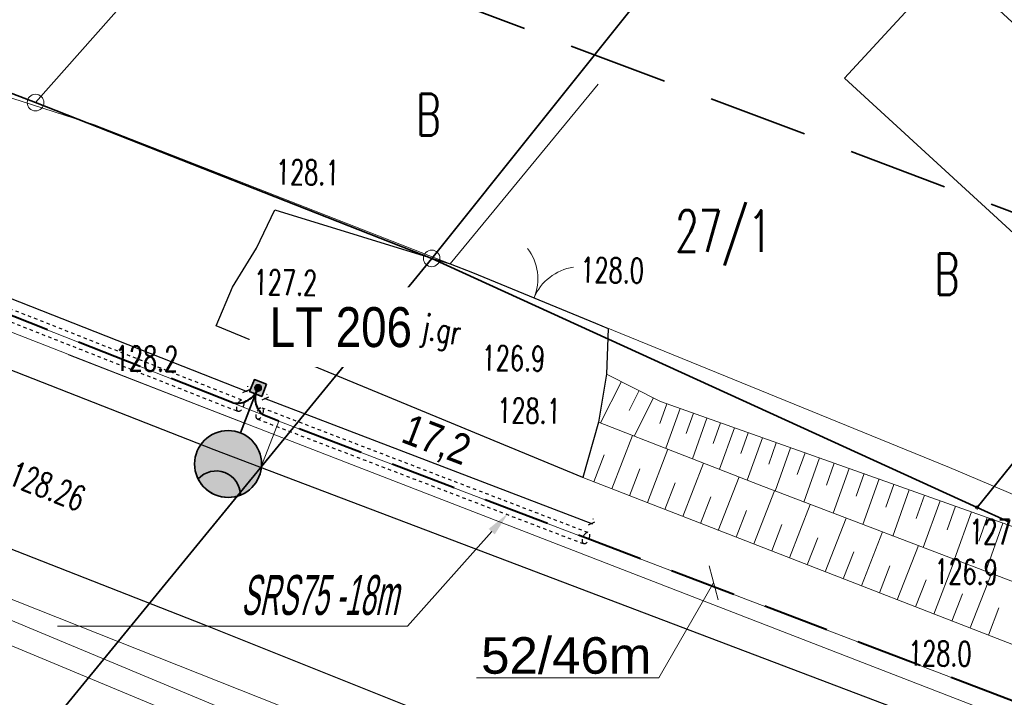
# Model space of a CAD drawing. Header units: metres. Extents: x 0 to 6497944, y 0 to 5963356.
# Tile 87 of 197: x 6496980 to 6497010, y 5963118 to 5963139. Entities that reach past the tile are written whole.
import ezdxf
from ezdxf import colors
from ezdxf.entities.mleader import LeaderData, LeaderLine
from ezdxf.math import Vec2, Vec3

# ---------------------------------------------------------------- set-up
doc = ezdxf.new("R2010")
doc.units = ezdxf.units.M
doc.header["$MEASUREMENT"] = 0
for name, pattern in [('DASHED', [19.05, 12.7, -6.35]), ('HIDDEN', [0.375, 0.25, -0.125]), ('L_0_04', [1.5, 1, -0.5])]:
    doc.linetypes.add(name, pattern=pattern)
doc.layers.get('0').update_dxf_attribs({"color": 8, "linetype": 'CONTINUOUS', "lineweight": 13})
doc.layers.get('DEFPOINTS').update_dxf_attribs({"linetype": 'CONTINUOUS', "lineweight": 0, "true_color": 0xffffff})
for name, color, linetype, lineweight in [('000_INNE__NIEZYDENTYFIKOWANE_', 8, 'CONTINUOUS', 13), ('210_OZNACZENIE_UzYTKU', 8, 'CONTINUOUS', 13), ('211_NR_DZIAlKI', 7, 'CONTINUOUS', 25), ('218_GRANICA_UzYTKU', 8, 'CONTINUOUS', 13), ('219_LINIA_GRANICY', 3, 'CONTINUOUS', 35), ('BRAMA__LINIA_', 8, 'CONTINUOUS', 13), ('brama__linia____symbol', 8, 'CONTINUOUS', 13), ('E_proj_opisy_ośw', 1, 'CONTINUOUS', 13), ('E_proj_opisy_ośw.', 7, 'CONTINUOUS', 13), ('E_proj_osłona r.', 140, 'L_0_04', 30), ('E_proj_osłona r. opis_obw. 200', 166, 'CONTINUOUS', 9), ('E_proj_ośw_latarnia', 1, 'CONTINUOUS', 35), ('E_proj_ośw_linia_obw. 200', 1, 'L_0_04', 40), ('INNA_BUDOWLA__POWIERZCHNIA_', 8, 'CONTINUOUS', 13), ('JEZDNIA__POWIERZCHNIA_', 8, 'CONTINUOUS', 25), ('JEZDNIA__POWIERZCHNIA__ATR17', 8, 'CONTINUOUS', 13), ('KRAWezNIK__LINIA_', 8, 'CONTINUOUS', 25), ('OGRODZENIE_TRWAlE__LINIA_', 8, 'CONTINUOUS', 13), ('PRZEWoD_KANALIZACYJNY__LINIA_', 36, 'CONTINUOUS', 13), ('PRZEWoD_TELEKOMUNIKACYJNY__LINIA_', 30, 'CONTINUOUS', 13), ('PRZEWoD_WODOCIaGOWY__LINIA_', 5, 'CONTINUOUS', 13), ('PUNKT_WYSOKOsCIOWY_NATURALNY_ATR2', 8, 'CONTINUOUS', 13), ('PUNKT_WYSOKOsCIOWY_SZTUCZNY_ATR2', 8, 'CONTINUOUS', 13), ('SKARPA_NIEUMOCNIONA__POWIERZCHNIA_', 8, 'CONTINUOUS', 13), ('ZAKRES', 190, 'L_0_04', 35)]:
    doc.layers.add(name, color=color, linetype=linetype, lineweight=lineweight)
doc.layers.add('E_pomocnicza', color=3, linetype='CONTINUOUS', lineweight=13, plot=False)
doc.styles.add('Andy', font='arial.ttf', dxfattribs={"height": 2})
doc.styles.add('Annotative', font='simplex.shx')
doc.styles.add('Narrow', font='ARIALN.TTF', dxfattribs={"height": 2})
doc.styles.get("Standard").update_dxf_attribs({"font": 'simplex.shx'})
doc.dimstyles.new('wymiary', dxfattribs={"dimtxt": 0.65, "dimasz": 0.25, "dimexe": 0.25, "dimexo": 1, "dimgap": 0.1, "dimtad": 1, "dimzin": 1, "dimtxsty": 'Annotative', "dimblk": 'OBLIQUE', "dimcen": 0.0025, "dimdle": 0.05, "dimadec": 0, "dimazin": 0, "dimtfac": 1, "dimtmove": 0, "dimatfit": 3, "dimldrblk": 'NONE', "dimfxl": 1, "dimarcsym": 0})

# ---------------------------------------------------------------- blocks, each defined once
blk = doc.blocks.new('GRO')
at = {"color": 0, "linetype": 'Continuous', "lineweight": 13}
blk.add_circle((0, 0), 0.1, dxfattribs=at)
blk = doc.blocks.new('GRT')
at = {"color": 0, "linetype": 'Continuous', "lineweight": 18}
blk.add_circle((0, 0), 0.5, dxfattribs=at)
blk = doc.blocks.new('A$C5E955987')
at = {"layer": 'E_proj_ośw_latarnia', "true_color": 0xffffff}
h = blk.add_hatch(color=7, dxfattribs=at)
h.dxf.hatch_style = 1
h.paths.add_polyline_path([(3.223, 1.824, 1), (3.408, 1.892, 1)], flags=0)
h.paths.add_polyline_path([(3.2, 1.606), (3.567, 1.742), (3.431, 2.111), (3.064, 1.976)])
h.paths.add_polyline_path([(3.223, 1.824, -1), (3.408, 1.892, -1)], flags=16)
h.paths.add_polyline_path([(0.071, 1.38, -0.683546), (0.557, 0.106, 0.679532), (1.952, 1.355, 0.687575)])
h = blk.add_hatch(color=7, dxfattribs=at)
h.dxf.hatch_style = 1
h.paths.add_polyline_path([(3.223, 1.824, 1), (3.408, 1.892, 1)])
at = {"layer": 'E_proj_ośw_latarnia'}
blk.add_hatch(color=256, dxfattribs=at).paths.add_polyline_path([(0.071, 1.38, 0.389707), (0.557, 0.106), (0.557, 0.106, 0.683546)])
blk.add_lwpolyline([(3.567, 1.742), (3.2, 1.606), (3.064, 1.976), (3.431, 2.111)], close=True, dxfattribs=at)
at = {"layer": 'E_proj_ośw_latarnia', "flags": 128}
blk.add_lwpolyline([(3.132, 1.791), (1.952, 1.355)], dxfattribs=at)
at = {"layer": 'E_proj_ośw_latarnia'}
blk.add_lwpolyline([(0.071, 1.38, 0.389707), (0.557, 0.106), (0.557, 0.106, 0.683546)], format="xyb", close=True, dxfattribs=at)
for centre, radius in [((1.007, 1.007), 1.007), ((3.315, 1.858), 0.0984)]:
    blk.add_circle(centre, radius, dxfattribs=at)
blk = doc.blocks.new('_Oblique')
at = {"color": 0, "linetype": 'ByBlock', "lineweight": -2}
blk.add_line((-0.5, -0.5), (0.5, 0.5), dxfattribs=at)
blk = doc.blocks.new('*D37')
at = {"layer": 'DEFPOINTS', "color": 0, "transparency": 16777216}
for p in [(0, 0), (15.379, -7.845), (14.992, -8.526)]:
    blk.add_point(p, dxfattribs=at)
at = {"layer": 'E_pomocnicza', "color": 0, "lineweight": -2, "transparency": 16777216}
for p, q in [((0.344, 0.705), (15.422, -7.87)), ((0.494, 0.869), (0.511, 0.898)), ((15.486, -7.657), (15.502, -7.628))]:
    blk.add_line(p, q, dxfattribs=at)
at = {"layer": 'E_pomocnicza', "color": 0, "lineweight": -2, "transparency": 16777216, "xscale": 0.25, "yscale": 0.25, "zscale": 0.25}
for p, rotation in [((0.387, 0.681), 150.3731219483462), ((15.379, -7.845), 330.3731219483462)]:
    blk.add_blockref('_Oblique', p, dxfattribs=dict(at, rotation=rotation))
at = {"layer": 'E_pomocnicza', "color": 0, "linetype": 'Continuous', "lineweight": 0, "transparency": 16777216, "insert": (8.378, -2.712), "char_height": 2, "attachment_point": 5, "rotation": 330.3731, "style": 'Narrow'}
blk.add_mtext('{\\H0.75x;17,2}', dxfattribs=at)
blk = doc.blocks.new('_None')
blk = doc.blocks.new('*D39')
at = {"layer": 'DEFPOINTS', "color": 0, "transparency": 16777216}
for p in [(0, 0), (36.322, -20.244), (35.928, -20.921)]:
    blk.add_point(p, dxfattribs=at)
at = {"layer": 'E_pomocnicza', "color": 0, "lineweight": -2, "transparency": 16777216}
for p, q in [((0.351, 0.702), (36.365, -20.27)), ((0.503, 0.864), (0.52, 0.893)), ((36.431, -20.057), (36.447, -20.028))]:
    blk.add_line(p, q, dxfattribs=at)
at = {"layer": 'E_pomocnicza', "color": 0, "lineweight": -2, "transparency": 16777216, "xscale": 0.25, "yscale": 0.25, "zscale": 0.25}
for p, rotation in [((0.394, 0.677), 149.7872551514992), ((36.322, -20.244), 329.7872551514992)]:
    blk.add_blockref('_Oblique', p, dxfattribs=dict(at, rotation=rotation))
at = {"layer": 'E_pomocnicza', "color": 0, "linetype": 'Continuous', "lineweight": 0, "transparency": 16777216, "insert": (18.862, -8.918), "char_height": 2, "attachment_point": 5, "rotation": 329.7873, "style": 'Narrow'}
blk.add_mtext('{\\H0.75x;41,6}', dxfattribs=at)
blk = doc.blocks.new('*U36')
at = {"linetype": 'HIDDEN', "ltscale": 0.2}
for p, q in [((0.148, 0.261), (15.14, -8.265)), ((-0.148, -0.261), (14.843, -8.787))]:
    blk.add_line(p, q, dxfattribs=at)
at = {"linetype": 'DASHED', "ltscale": 0.02}
for centre in [(0, 0), (14.992, -8.526)]:
    blk.add_ellipse(centre, major_axis=(-0.148, -0.261), ratio=0.5, dxfattribs=at)
at = {"layer": 'E_pomocnicza', "color": 4, "lineweight": 0}
dim = blk.add_aligned_dim(p1=(0, 0), p2=(14.992, -8.526), distance=0.783, text='{\\H0.75x;<>}', dimstyle='wymiary', override={"dimtxt": 1.3, "dimtad": 2, "dimdec": 1, "dimlfac": 1, "dimrnd": 0, "dimtxsty": 'Narrow'}, dxfattribs=at)
dim.commit()
dim.dimension.update_dxf_attribs({"geometry": '*D37', "text_midpoint": (8.378, -2.712)})
blk = doc.blocks.new('*U38')
at = {"linetype": 'HIDDEN', "ltscale": 0.2}
for p, q in [((0.151, 0.259), (36.079, -20.662)), ((-0.151, -0.259), (35.777, -21.18))]:
    blk.add_line(p, q, dxfattribs=at)
at = {"linetype": 'DASHED', "ltscale": 0.02}
for centre in [(0, 0), (35.928, -20.921)]:
    blk.add_ellipse(centre, major_axis=(-0.151, -0.259), ratio=0.5, dxfattribs=at)
at = {"layer": 'E_pomocnicza', "color": 4, "lineweight": 0}
dim = blk.add_aligned_dim(p1=(0, 0), p2=(35.928, -20.921), distance=0.783, text='{\\H0.75x;<>}', dimstyle='wymiary', override={"dimtxt": 1.3, "dimtad": 2, "dimdec": 1, "dimlfac": 1, "dimrnd": 0, "dimtxsty": 'Narrow'}, dxfattribs=at)
dim.commit()
dim.dimension.update_dxf_attribs({"geometry": '*D39', "text_midpoint": (18.862, -8.918)})

msp = doc.modelspace()

# ---------------------------------------------------------------- linework, layer by layer
at = {"layer": '000_INNE__NIEZYDENTYFIKOWANE_', "flags": 128}
for points in [[(6496998.18, 5963127.94), (6496997.55, 5963126.7)], [(6496998.71, 5963127.67), (6496998.41, 5963127.07)], [(6496999.14, 5963127.45), (6496998.56, 5963126.3)], [(6496999.55, 5963127.27), (6496999.33, 5963126.68)], [(6496999.95, 5963127.13), (6496999.52, 5963125.93)], [(6497000.35, 5963126.99), (6497000.13, 5963126.38)], [(6497000.75, 5963126.84), (6497000.32, 5963125.61)], [(6497001.16, 5963126.7), (6497000.94, 5963126.08)], [(6497001.58, 5963126.55), (6497001.13, 5963125.3)], [(6497001.99, 5963126.4), (6497001.77, 5963125.77)], [(6496997.89, 5963124.71), (6496998.51, 5963126.32)], [(6497002.42, 5963126.25), (6497001.96, 5963124.97)], [(6497002.84, 5963126.1), (6497002.61, 5963125.45)], [(6496998.96, 5963124.3), (6496999.58, 5963125.9)], [(6497003.27, 5963125.95), (6497002.81, 5963124.64)], [(6497003.71, 5963125.79), (6497003.47, 5963125.14)], [(6496997.35, 5963124.92), (6496997.66, 5963125.73)], [(6497000.03, 5963123.88), (6497000.65, 5963125.48)], [(6497004.14, 5963125.64), (6497003.67, 5963124.31)], [(6497004.58, 5963125.48), (6497004.35, 5963124.82)], [(6496998.42, 5963124.5), (6496998.73, 5963125.31)], [(6497005.03, 5963125.32), (6497004.55, 5963123.98)], [(6497005.48, 5963125.17), (6497005.24, 5963124.49)], [(6496999.49, 5963124.09), (6496999.8, 5963124.89)], [(6497001.09, 5963123.46), (6497001.72, 5963125.07)], [(6497005.93, 5963125.01), (6497005.44, 5963123.64)], [(6497002.16, 5963123.05), (6497002.79, 5963124.65)], [(6497006.38, 5963124.84), (6497006.14, 5963124.16)], [(6497006.84, 5963124.68), (6497006.35, 5963123.29)], [(6497000.56, 5963123.67), (6497000.87, 5963124.47)], [(6497007.3, 5963124.52), (6497007.05, 5963123.82)], [(6497007.77, 5963124.35), (6497007.26, 5963122.94)], [(6497001.63, 5963123.26), (6497001.94, 5963124.06)], [(6497003.24, 5963122.63), (6497003.86, 5963124.24)], [(6497008.23, 5963124.19), (6497007.98, 5963123.48)], [(6497008.71, 5963124.02), (6497008.2, 5963122.59)], [(6497004.31, 5963122.21), (6497004.94, 5963123.83)], [(6497009.18, 5963123.85), (6497008.93, 5963123.13)], [(6497009.66, 5963123.68), (6497009.14, 5963122.23)], [(6497002.7, 5963122.84), (6497003.01, 5963123.64)], [(6497005.4, 5963121.79), (6497006.03, 5963123.42)], [(6497003.77, 5963122.42), (6497004.09, 5963123.23)], [(6497004.85, 5963122), (6497005.17, 5963122.81)], [(6497006.48, 5963121.37), (6497007.12, 5963123)], [(6497007.58, 5963120.94), (6497008.21, 5963122.58)], [(6497005.94, 5963121.58), (6497006.26, 5963122.39)], [(6497007.03, 5963121.16), (6497007.35, 5963121.97)], [(6497008.67, 5963120.52), (6497009.31, 5963122.16)], [(6497008.12, 5963120.73), (6497008.44, 5963121.55)], [(6497009.22, 5963120.3), (6497009.54, 5963121.13)]]:
    msp.add_lwpolyline(points, dxfattribs=at)
at = {"layer": '218_GRANICA_UzYTKU', "flags": 128}
for points in [[(6496980.55, 5963136.34), (6497002.05, 5963160.62)], [(6496992.47, 5963131.65), (6497008.91, 5963152.23)], [(6496966.19, 5963141.84), (6496980.55, 5963136.34)], [(6497008.88, 5963124.15), (6497019.47, 5963137.27)], [(6496980.55, 5963136.34), (6496992.47, 5963131.65)], [(6496992.47, 5963131.65), (6496980.42, 5963116.91)], [(6496992.47, 5963131.65), (6497008.88, 5963124.15)], [(6497008.88, 5963124.15), (6497009.86, 5963123.71)]]:
    msp.add_lwpolyline(points, dxfattribs=at)
at = {"layer": '219_LINIA_GRANICY', "flags": 128}
for points in [[(6497002.05, 5963160.62), (6496980.55, 5963136.34)], [(6497008.91, 5963152.23), (6496992.47, 5963131.65)], [(6496980.55, 5963136.34), (6496966.19, 5963141.84)], [(6497008.88, 5963124.15), (6497019.47, 5963137.27)], [(6496992.47, 5963131.65), (6496980.55, 5963136.34)], [(6496992.47, 5963131.65), (6496980.42, 5963116.91)], [(6497008.88, 5963124.15), (6496992.47, 5963131.65)], [(6497009.86, 5963123.71), (6497008.88, 5963124.15)]]:
    msp.add_lwpolyline(points, dxfattribs=at)
at = {"layer": 'BRAMA__LINIA_', "flags": 128}
msp.add_lwpolyline([(6496993.7, 5963131.22), (6496997.4, 5963129.7)], dxfattribs=at)
at = {"layer": 'brama__linia____symbol'}
for centre, radius, start, end in [((6496994.153, 5963131.03), 1.51, 337.8095, 37.4439), ((6496996.953, 5963129.875), 1.522, 98.1812, 157.3535)]:
    msp.add_arc(centre, radius, start, end, dxfattribs=at)
at = {"layer": 'DEFPOINTS', "linetype": 'Continuous'}
for points in [[(6497088.043, 5963087.571), (6497060.045, 5963098.826), (6497042.297, 5963105.911), (6497018.375, 5963115.111), (6496987.875, 5963126.752), (6496948.56, 5963142.251), (6496913.72, 5963155.871), (6496877.688, 5963170.071), (6496842.01, 5963184.196), (6496806.205, 5963198.271), (6496777.12, 5963209.766), (6496767.44, 5963213.646), (6496738.46, 5963225.696), (6496718.82, 5963233.986)], [(6497071.639, 5963093.954), (6497024.971, 5963111.9), (6497028.163, 5963110.672), (6497028.625, 5963111.871), (6497028.163, 5963110.672), (6496981.543, 5963128.742), (6496986.835, 5963126.691), (6496987.225, 5963127.696), (6496986.835, 5963126.691), (6496940.267, 5963144.895), (6496946.338, 5963142.526), (6496946.539, 5963143.041), (6496946.338, 5963142.526), (6496899.759, 5963160.703)], [(6496987.325, 5963125.357), (6496987.875, 5963126.752)]]:
    msp.add_lwpolyline(points, dxfattribs=at)
at = {"layer": 'E_proj_ośw_linia_obw. 200', "ltscale": 2, "transparency": 33554687}
msp.add_lwpolyline([(6497071.239, 5963094.326), (6497060.045, 5963098.826), (6497042.297, 5963105.911), (6497028.884, 5963111.069, -0.436423), (6497028.644, 5963111.906, -0.355927), (6497027.873, 5963111.458), (6497018.375, 5963115.111), (6496987.875, 5963126.752), (6496987.394, 5963126.942, -0.383314), (6496987.246, 5963127.748, -0.370216), (6496986.491, 5963127.298), (6496948.56, 5963142.251), (6496947.093, 5963142.824, -0.414508), (6496946.793, 5963143.688, -0.376233), (6496945.981, 5963143.259), (6496913.72, 5963155.871)], format="xyb", dxfattribs=at)
at = {"layer": 'INNA_BUDOWLA__POWIERZCHNIA_', "flags": 128}
msp.add_lwpolyline([(6497016.66, 5963126.28), (6497004.89, 5963137.08), (6497008.05, 5963140.51), (6497019.8, 5963129.69)], dxfattribs=at)
at = {"layer": 'JEZDNIA__POWIERZCHNIA_', "flags": 128}
for points in [[(6496924.12, 5963150.2), (6496939.31, 5963144.25), (6496956.71, 5963137.46), (6496963.66, 5963134.63), (6496985.92, 5963125.89), (6497006.61, 5963118.04), (6497029.04, 5963109.39), (6497048.07, 5963102.09), (6497070.92, 5963092.77)], [(6497075.74, 5963084.32), (6497062.13, 5963090.14), (6497047.96, 5963096.06), (6497035.7, 5963100.87), (6497020.46, 5963106.95), (6497003.68, 5963113.39), (6496985.62, 5963120.62), (6496966.64, 5963128.06), (6496948.76, 5963135.08), (6496942.28, 5963137.67), (6496921.39, 5963145.9)], [(6496997.73, 5963128.16), (6496997.49, 5963126.72), (6496997.02, 5963125.05), (6496985.99, 5963129.62), (6496986.48, 5963130.78), (6496987.2, 5963131.96), (6496987.75, 5963133.11), (6496993.03, 5963131.49), (6496993.7, 5963131.22), (6496997.4, 5963129.7), (6496997.78, 5963129.54)]]:
    msp.add_lwpolyline(points, dxfattribs=at)
at = {"layer": 'KRAWezNIK__LINIA_', "flags": 128}
msp.add_lwpolyline([(6496997.78, 5963129.54), (6496997.73, 5963128.16), (6496997.49, 5963126.72), (6496997.02, 5963125.05), (6496985.99, 5963129.62), (6496986.48, 5963130.78), (6496987.2, 5963131.96), (6496987.75, 5963133.11), (6496993.03, 5963131.49)], dxfattribs=at)
at = {"layer": 'OGRODZENIE_TRWAlE__LINIA_', "flags": 128}
for points in [[(6496993.03, 5963131.49), (6496982.32, 5963135.67), (6496977.68, 5963137.17)], [(6496993.7, 5963131.22), (6496993.03, 5963131.49), (6496997.48, 5963136.9)], [(6497023.21, 5963118.74), (6497017.97, 5963121.15), (6497013.31, 5963123.12), (6497008.05, 5963125.35), (6496997.4, 5963129.7)]]:
    msp.add_lwpolyline(points, dxfattribs=at)
at = {"layer": 'PRZEWoD_KANALIZACYJNY__LINIA_', "flags": 128}
msp.add_lwpolyline([(6497082.81, 5963079.21), (6497039.28, 5963096.48), (6496994.97, 5963113.67), (6496977.13, 5963121.11), (6496941.88, 5963135.84), (6496903.45, 5963150.65), (6496898.02, 5963153.17), (6496880.14, 5963159.59), (6496870.79, 5963163.35), (6496832.92, 5963177.48), (6496794.6, 5963192.75), (6496784.72, 5963198.85), (6496774.9, 5963202.73)], dxfattribs=at)
at = {"layer": 'PRZEWoD_TELEKOMUNIKACYJNY__LINIA_', "flags": 128}
msp.add_lwpolyline([(6496774.9, 5963201.17), (6496800.16, 5963191.52), (6496821.21, 5963183.45), (6496844.18, 5963174.49), (6496883.32, 5963159.12), (6496886.75, 5963159.1), (6496905.28, 5963150.99), (6497034.08, 5963099.85), (6497081.01, 5963081.42), (6497114.42, 5963068.68), (6497140.82, 5963058.78), (6497145.99, 5963055.02), (6497153.66, 5963050.85), (6497172.46, 5963043.32), (6497202.19, 5963037.61), (6497238.33, 5963036.41), (6497238.76, 5963032.02), (6497245.27, 5963032.35), (6497261.71, 5963034.62), (6497300.12, 5963040.13)], dxfattribs=at)
at = {"layer": 'PRZEWoD_WODOCIaGOWY__LINIA_', "flags": 128}
msp.add_lwpolyline([(6496774.9, 5963203.29), (6496784.92, 5963199.33), (6496794.73, 5963193.32), (6496832.97, 5963178.03), (6496870.84, 5963163.85), (6496879.98, 5963160.32), (6496898.15, 5963153.69), (6496903.95, 5963151.25), (6496942.07, 5963136.31), (6496977.37, 5963121.77), (6496995.11, 5963114.36), (6497030.39, 5963101.05), (6497083.14, 5963080.09)], dxfattribs=at)
at = {"layer": 'SKARPA_NIEUMOCNIONA__POWIERZCHNIA_', "flags": 128}
for points in [[(6497020.61, 5963117.83), (6497017.47, 5963119.05), (6497002.32, 5963124.83), (6496997.49, 5963126.72), (6496997.73, 5963128.16), (6496999.36, 5963127.34), (6497021.95, 5963119.31)], [(6496997.49, 5963126.72), (6497002.32, 5963124.83), (6497017.47, 5963119.05), (6497020.61, 5963117.83), (6497019.33, 5963116.4), (6497015.6, 5963117.82), (6496997.02, 5963125.05)]]:
    msp.add_lwpolyline(points, dxfattribs=at)
at = {"layer": 'ZAKRES', "ltscale": 3, "flags": 128}
msp.add_lwpolyline([(6497692.5, 5963219.5), (6497716, 5963186.5), (6497672.2, 5963172.1), (6497502, 5963111.8), (6497349, 5963052), (6497312.6, 5963038.4), (6497228.6, 5963030.4), (6497133.5, 5963045.2), (6496948.4, 5963119.5), (6496936.6, 5963083.2), (6496927.9, 5963075.7), (6496873, 5963095.9), (6496849.7, 5963104.2), (6496824.8, 5963105.1), (6496784.8, 5963107.4), (6496786.6, 5963174.3), (6496788.5, 5963184), (6496695.2, 5963217.9), (6496711.8, 5963253.1), (6496961, 5963151.5), (6497143.1, 5963082.8), (6497228.1, 5963066.8), (6497302.3, 5963072), (6497492.1, 5963142.6)], close=True, dxfattribs=at)

# ---------------------------------------------------------------- block references
at = {"xscale": 0.5, "yscale": 0.5, "zscale": 0.5}
for name, p in [('GRT', (6496980.55, 5963136.34)), ('GRT', (6496992.47, 5963131.65)), ('GRO', (6497008.88, 5963124.15))]:
    msp.add_blockref(name, p, dxfattribs=at)
at = {"layer": 'E_proj_osłona r.', "xscale": 0.6096, "yscale": 0.6096, "zscale": 0.6096, "rotation": 8.69802367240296}
for name, p in [('*U38', (6496963.132, 5963136.506)), ('*U36', (6496987.292, 5963126.982))]:
    msp.add_blockref(name, p, dxfattribs=at)
at = {"layer": 'E_proj_ośw_latarnia', "rotation": 48.26325779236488}
msp.add_blockref('A$C5E955987', (6496986.425, 5963124.037), dxfattribs=at)

# ---------------------------------------------------------------- texts
at = {"layer": '210_OZNACZENIE_UzYTKU', "width": 0.66}
for p in [(6496992, 5963135.35), (6497007.6, 5963130.55)]:
    msp.add_text('B', height=1.25, dxfattribs=at).set_placement(p)
at = {"layer": '211_NR_DZIAlKI', "width": 0.66}
msp.add_text('27/1', height=1.25, dxfattribs=at).set_placement((6496999.8, 5963131.85))
at = {"layer": 'JEZDNIA__POWIERZCHNIA__ATR17', "width": 0.7}
msp.add_text('j.gr', height=0.75, rotation=-10.1, dxfattribs=at).set_placement((6496992.13, 5963129.24))
at = {"layer": 'PUNKT_WYSOKOsCIOWY_NATURALNY_ATR2', "width": 0.66}
for s, p in [('128.1', (6496987.78, 5963133.88)), ('128.0', (6496996.94, 5963130.93)), ('127.2', (6496987.11, 5963130.56)), ('128.2', (6496982.93, 5963128.27)), ('126.9', (6496993.97, 5963128.28)), ('128.1', (6496994.44, 5963126.7)), ('127.7', (6497008.64, 5963123.05)), ('126.9', (6497007.59, 5963121.85)), ('128.0', (6497006.8, 5963119.39))]:
    msp.add_text(s, height=0.75, rotation=359.2, dxfattribs=at).set_placement(p)
at = {"layer": 'PUNKT_WYSOKOsCIOWY_SZTUCZNY_ATR2', "width": 0.66}
msp.add_text('128.26', height=0.75, rotation=338.6, dxfattribs=at).set_placement((6496979.68, 5963124.87))

# ---------------------------------------------------------------- next in the draw order: leaders
at = {"layer": 'E_proj_opisy_ośw.', "color": 10}
ml = msp.add_multileader_mtext('Standard', dxfattribs=at)
ml.set_content('\\A1;LT 106', color=10, style='Narrow')
ml.set_leader_properties(color=256)
ml.set_arrow_properties(name='NONE')
ml.build(insert=Vec2(0, 0))
ml.multileader.update_dxf_attribs({"leader_type": 0, "has_dogleg": 0, "has_text_frame": 1, "text_left_attachment_type": 3, "dogleg_length": 0.36, "arrow_head_size": 0, "scale": 0.7})
ctx = ml.context
ctx.base_point, ctx.scale, ctx.char_height, ctx.arrow_head_size, ctx.landing_gap_size, ctx.plane_origin = Vec3(6497496.217, 5963133.926), 0.7, 1.2, 0, 0.42, Vec3(6498346.9, 5963029.932)
ctx.left_attachment = 3
notes = []
notes.append((ctx, [(0, (0, 0, 0), (0, 0), (1, 0), 1, [])]))
ctx.mtext.insert, ctx.mtext.line_spacing_factor, ctx.mtext.flow_direction = Vec3(6497496.637, 5963134.541), 0.266667, 5
ctx.mtext.has_bg_fill, ctx.mtext.bg_color, ctx.mtext.bg_scale_factor, ctx.mtext.bg_transparency, ctx.mtext.use_window_bg_color = 1, -1073741824, 1.5, 0, 1
for ctx, leaders in notes:
    for number, flags, end, landing, length, lines in leaders:
        leader = LeaderData()
        leader.index, (leader.has_last_leader_line, leader.has_dogleg_vector, leader.attachment_direction) = number, flags
        leader.last_leader_point, leader.dogleg_vector, leader.dogleg_length = Vec3(end), Vec3(landing), length
        for number, points, colour, breaks in lines:
            line = LeaderLine()
            line.index, line.vertices, line.color, line.breaks = number, Vec3.list(points), colors.encode_raw_color(colour), breaks
            leader.lines.append(line)
        ctx.leaders.append(leader)

# ---------------------------------------------------------------- next in the draw order: leaders
ml = msp.add_multileader_mtext('Standard', dxfattribs=at)
ml.set_content('\\A1;LT 107', color=10, style='Narrow')
ml.set_leader_properties(color=256)
ml.set_arrow_properties(name='NONE')
ml.build(insert=Vec2(0, 0))
ml.multileader.update_dxf_attribs({"leader_type": 0, "has_dogleg": 0, "has_text_frame": 1, "text_left_attachment_type": 3, "dogleg_length": 0.36, "arrow_head_size": 0, "scale": 0.7})
ctx = ml.context
ctx.base_point, ctx.scale, ctx.char_height, ctx.arrow_head_size, ctx.landing_gap_size, ctx.plane_origin = Vec3(6497543.374, 5963150.847), 0.7, 1.2, 0, 0.42, Vec3(6498393.784, 5963047.096)
ctx.left_attachment = 3
notes = []
notes.append((ctx, [(0, (0, 0, 0), (0, 0), (1, 0), 1, [])]))
ctx.mtext.insert, ctx.mtext.line_spacing_factor, ctx.mtext.flow_direction = Vec3(6497543.794, 5963151.462), 0.266667, 5
ctx.mtext.has_bg_fill, ctx.mtext.bg_color, ctx.mtext.bg_scale_factor, ctx.mtext.bg_transparency, ctx.mtext.use_window_bg_color = 1, -1073741824, 1.5, 0, 1
for ctx, leaders in notes:
    for number, flags, end, landing, length, lines in leaders:
        leader = LeaderData()
        leader.index, (leader.has_last_leader_line, leader.has_dogleg_vector, leader.attachment_direction) = number, flags
        leader.last_leader_point, leader.dogleg_vector, leader.dogleg_length = Vec3(end), Vec3(landing), length
        for number, points, colour, breaks in lines:
            line = LeaderLine()
            line.index, line.vertices, line.color, line.breaks = number, Vec3.list(points), colors.encode_raw_color(colour), breaks
            leader.lines.append(line)
        ctx.leaders.append(leader)

# ---------------------------------------------------------------- next in the draw order: leaders
ml = msp.add_multileader_mtext('Standard', dxfattribs=at)
ml.set_content('\\A1;LT 108', color=10, style='Narrow')
ml.set_leader_properties(color=256)
ml.set_arrow_properties(name='NONE')
ml.build(insert=Vec2(0, 0))
ml.multileader.update_dxf_attribs({"leader_type": 0, "has_dogleg": 0, "has_text_frame": 1, "text_left_attachment_type": 3, "dogleg_length": 0.36, "arrow_head_size": 0, "scale": 0.7})
ctx = ml.context
ctx.base_point, ctx.scale, ctx.char_height, ctx.arrow_head_size, ctx.landing_gap_size, ctx.plane_origin = Vec3(6497590.207, 5963168.082), 0.7, 1.2, 0, 0.42, Vec3(6498440.769, 5963064.192)
ctx.left_attachment = 3
notes = []
notes.append((ctx, [(0, (0, 0, 0), (0, 0), (1, 0), 1, [])]))
ctx.mtext.insert, ctx.mtext.line_spacing_factor, ctx.mtext.flow_direction = Vec3(6497590.627, 5963168.697), 0.266667, 5
ctx.mtext.has_bg_fill, ctx.mtext.bg_color, ctx.mtext.bg_scale_factor, ctx.mtext.bg_transparency, ctx.mtext.use_window_bg_color = 1, -1073741824, 1.5, 0, 1
for ctx, leaders in notes:
    for number, flags, end, landing, length, lines in leaders:
        leader = LeaderData()
        leader.index, (leader.has_last_leader_line, leader.has_dogleg_vector, leader.attachment_direction) = number, flags
        leader.last_leader_point, leader.dogleg_vector, leader.dogleg_length = Vec3(end), Vec3(landing), length
        for number, points, colour, breaks in lines:
            line = LeaderLine()
            line.index, line.vertices, line.color, line.breaks = number, Vec3.list(points), colors.encode_raw_color(colour), breaks
            leader.lines.append(line)
        ctx.leaders.append(leader)

# ---------------------------------------------------------------- next in the draw order: leaders
ml = msp.add_multileader_mtext('Standard', dxfattribs=at)
ml.set_content('\\A1;LT 109', color=10, style='Narrow')
ml.set_leader_properties(color=256)
ml.set_arrow_properties(name='NONE')
ml.build(insert=Vec2(0, 0))
ml.multileader.update_dxf_attribs({"leader_type": 0, "has_dogleg": 0, "has_text_frame": 1, "text_left_attachment_type": 3, "dogleg_length": 0.36, "arrow_head_size": 0, "scale": 0.7})
ctx = ml.context
ctx.base_point, ctx.scale, ctx.char_height, ctx.arrow_head_size, ctx.landing_gap_size, ctx.plane_origin = Vec3(6497636.957, 5963185.464), 0.7, 1.2, 0, 0.42, Vec3(6498487.931, 5963080.837)
ctx.left_attachment = 3
notes = []
notes.append((ctx, [(0, (0, 0, 0), (0, 0), (1, 0), 1, [])]))
ctx.mtext.insert, ctx.mtext.line_spacing_factor, ctx.mtext.flow_direction = Vec3(6497637.377, 5963186.079), 0.266667, 5
ctx.mtext.has_bg_fill, ctx.mtext.bg_color, ctx.mtext.bg_scale_factor, ctx.mtext.bg_transparency, ctx.mtext.use_window_bg_color = 1, -1073741824, 1.5, 0, 1
for ctx, leaders in notes:
    for number, flags, end, landing, length, lines in leaders:
        leader = LeaderData()
        leader.index, (leader.has_last_leader_line, leader.has_dogleg_vector, leader.attachment_direction) = number, flags
        leader.last_leader_point, leader.dogleg_vector, leader.dogleg_length = Vec3(end), Vec3(landing), length
        for number, points, colour, breaks in lines:
            line = LeaderLine()
            line.index, line.vertices, line.color, line.breaks = number, Vec3.list(points), colors.encode_raw_color(colour), breaks
            leader.lines.append(line)
        ctx.leaders.append(leader)

# ---------------------------------------------------------------- next in the draw order: leaders
ml = msp.add_multileader_mtext('Standard', dxfattribs=at)
ml.set_content('\\A1;LT 110', color=10, style='Narrow')
ml.set_leader_properties(color=256)
ml.set_arrow_properties(name='NONE')
ml.build(insert=Vec2(0, 0))
ml.multileader.update_dxf_attribs({"leader_type": 0, "has_dogleg": 0, "has_text_frame": 1, "text_left_attachment_type": 3, "dogleg_length": 0.36, "arrow_head_size": 0, "scale": 0.7})
ctx = ml.context
ctx.base_point, ctx.scale, ctx.char_height, ctx.arrow_head_size, ctx.landing_gap_size, ctx.plane_origin = Vec3(6497684.163, 5963202.624), 0.7, 1.2, 0, 0.42, Vec3(6498534.844, 5963098.192)
ctx.left_attachment = 3
notes = []
notes.append((ctx, [(0, (0, 0, 0), (0, 0), (1, 0), 1, [])]))
ctx.mtext.insert, ctx.mtext.line_spacing_factor, ctx.mtext.flow_direction = Vec3(6497684.583, 5963203.239), 0.266667, 5
ctx.mtext.has_bg_fill, ctx.mtext.bg_color, ctx.mtext.bg_scale_factor, ctx.mtext.bg_transparency, ctx.mtext.use_window_bg_color = 1, -1073741824, 1.5, 0, 1
for ctx, leaders in notes:
    for number, flags, end, landing, length, lines in leaders:
        leader = LeaderData()
        leader.index, (leader.has_last_leader_line, leader.has_dogleg_vector, leader.attachment_direction) = number, flags
        leader.last_leader_point, leader.dogleg_vector, leader.dogleg_length = Vec3(end), Vec3(landing), length
        for number, points, colour, breaks in lines:
            line = LeaderLine()
            line.index, line.vertices, line.color, line.breaks = number, Vec3.list(points), colors.encode_raw_color(colour), breaks
            leader.lines.append(line)
        ctx.leaders.append(leader)

# ---------------------------------------------------------------- next in the draw order: leaders
ml = msp.add_multileader_mtext('Standard', dxfattribs=at)
ml.set_content('\\A1;LT 206', color=10, style='Narrow')
ml.set_leader_properties(color=256)
ml.set_arrow_properties(name='NONE')
ml.build(insert=Vec2(0, 0))
ml.multileader.update_dxf_attribs({"leader_type": 0, "has_dogleg": 0, "has_text_frame": 1, "text_left_attachment_type": 3, "dogleg_length": 0.36, "arrow_head_size": 0, "scale": 0.7})
ctx = ml.context
ctx.base_point, ctx.scale, ctx.char_height, ctx.arrow_head_size, ctx.landing_gap_size, ctx.plane_origin = Vec3(6496987.177, 5963129.565), 0.7, 1.2, 0, 0.42, Vec3(6497837.376, 5963026.335)
ctx.left_attachment = 3
notes = []
notes.append((ctx, [(0, (0, 0, 0), (0, 0), (1, 0), 1, [])]))
ctx.mtext.insert, ctx.mtext.line_spacing_factor, ctx.mtext.flow_direction = Vec3(6496987.597, 5963130.18), 0.266667, 5
ctx.mtext.has_bg_fill, ctx.mtext.bg_color, ctx.mtext.bg_scale_factor, ctx.mtext.bg_transparency, ctx.mtext.use_window_bg_color = 1, -1073741824, 1.5, 0, 1
for ctx, leaders in notes:
    for number, flags, end, landing, length, lines in leaders:
        leader = LeaderData()
        leader.index, (leader.has_last_leader_line, leader.has_dogleg_vector, leader.attachment_direction) = number, flags
        leader.last_leader_point, leader.dogleg_vector, leader.dogleg_length = Vec3(end), Vec3(landing), length
        for number, points, colour, breaks in lines:
            line = LeaderLine()
            line.index, line.vertices, line.color, line.breaks = number, Vec3.list(points), colors.encode_raw_color(colour), breaks
            leader.lines.append(line)
        ctx.leaders.append(leader)

# ---------------------------------------------------------------- next in the draw order: leaders
at = {"layer": 'E_proj_osłona r. opis_obw. 200', "linetype": 'Continuous', "lineweight": 13, "transparency": 33554687}
ml = msp.add_multileader_mtext('Standard', dxfattribs=at)
ml.set_content('{\\fArial Narrow|b0|i0|c238|p34;\\H0.92308x;\\Q12;\\W0.6;SRS75 -18m\\fArial|b0|i0|c238|p34;\\H1.0833x; }', color=256, style='Andy')
ml.set_leader_properties(color=256, linetype='CONTINUOUS', lineweight=-1)
ml.build(insert=Vec2(0, 0))
ml.multileader.update_dxf_attribs({"has_dogleg": 0, "text_left_attachment_type": 6, "text_right_attachment_type": 6, "dogleg_length": 0.36, "arrow_head_size": 0.75})
ctx = ml.context
ctx.base_point, ctx.char_height, ctx.arrow_head_size, ctx.landing_gap_size, ctx.plane_origin = Vec3(6496986.445, 5963120.575), 1.3, 0.75, 0.2, Vec3(6497007.995, 5963109.689)
ctx.left_attachment, ctx.right_attachment, ctx.text_align_type = 6, 6, 1
notes = []
notes.append((ctx, [(0, (1, 1, 0), (6496992.1, 5963120.575), (-1, 0), 0.36, [(0, [(6496994.775, 5963123.981)], 0, [])])]))
ctx.mtext.insert, ctx.mtext.alignment, ctx.mtext.line_spacing_factor, ctx.mtext.line_spacing_style = Vec3(6496989.093, 5963122.115), 2, 0.9, 2
ctx.mtext.has_bg_fill, ctx.mtext.bg_color, ctx.mtext.bg_scale_factor, ctx.mtext.bg_transparency, ctx.mtext.use_window_bg_color = 1, -1073741824, 1, 0, 1
for ctx, leaders in notes:
    for number, flags, end, landing, length, lines in leaders:
        leader = LeaderData()
        leader.index, (leader.has_last_leader_line, leader.has_dogleg_vector, leader.attachment_direction) = number, flags
        leader.last_leader_point, leader.dogleg_vector, leader.dogleg_length = Vec3(end), Vec3(landing), length
        for number, points, colour, breaks in lines:
            line = LeaderLine()
            line.index, line.vertices, line.color, line.breaks = number, Vec3.list(points), colors.encode_raw_color(colour), breaks
            leader.lines.append(line)
        ctx.leaders.append(leader)

# ---------------------------------------------------------------- next in the draw order: leaders
at = {"layer": 'E_proj_opisy_ośw', "lineweight": 13}
ml = msp.add_multileader_mtext('Standard', dxfattribs=at)
ml.set_content('{\\H1.1x;52/46m} ', color=256, style='Andy')
ml.set_leader_properties(color=256, linetype='CONTINUOUS', lineweight=-1)
ml.set_arrow_properties(name='OBLIQUE')
ml.build(insert=Vec2(0, 0))
ml.multileader.update_dxf_attribs({"has_dogleg": 0, "text_left_attachment_type": 6, "text_right_attachment_type": 6, "dogleg_length": 0.36, "arrow_head_size": 0.75})
ctx = ml.context
ctx.base_point, ctx.char_height, ctx.arrow_head_size, ctx.landing_gap_size, ctx.plane_origin = Vec3(6496993.738, 5963119.023), 1, 0.75, 0.3, Vec3(6497024.168, 5963103.187)
ctx.left_attachment, ctx.right_attachment, ctx.text_align_type = 6, 6, 1
notes = []
notes.append((ctx, [(0, (1, 1, 0), (6496999.661, 5963119.023), (-1, 0), 0.36, [(0, [(6497000.953, 5963121.881)], 0, [])])]))
ctx.mtext.insert, ctx.mtext.alignment, ctx.mtext.line_spacing_factor, ctx.mtext.line_spacing_style = Vec3(6496996.519, 5963120.243), 2, 0.9, 2
ctx.mtext.has_bg_fill, ctx.mtext.bg_color, ctx.mtext.bg_scale_factor, ctx.mtext.bg_transparency, ctx.mtext.use_window_bg_color = 1, -1073741824, 1.2, 0, 1
for ctx, leaders in notes:
    for number, flags, end, landing, length, lines in leaders:
        leader = LeaderData()
        leader.index, (leader.has_last_leader_line, leader.has_dogleg_vector, leader.attachment_direction) = number, flags
        leader.last_leader_point, leader.dogleg_vector, leader.dogleg_length = Vec3(end), Vec3(landing), length
        for number, points, colour, breaks in lines:
            line = LeaderLine()
            line.index, line.vertices, line.color, line.breaks = number, Vec3.list(points), colors.encode_raw_color(colour), breaks
            leader.lines.append(line)
        ctx.leaders.append(leader)

doc.saveas('drawing.dxf')
